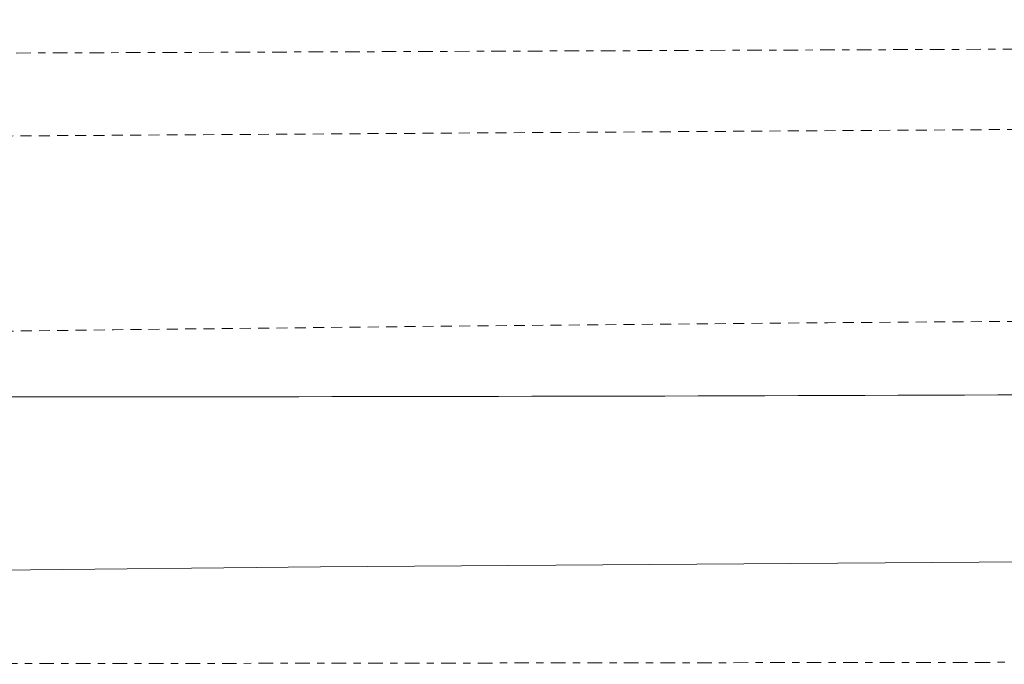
# Model space of a CAD drawing. Header units: metres. Extents: x -167 to 233, y -155 to 122.
# Tile 52 of 96: x 53 to 66, y 10 to 19. Entities that reach past the tile are written whole.
import ezdxf

# ---------------------------------------------------------------- set-up
doc = ezdxf.new("R2010")
doc.units = ezdxf.units.M
doc.header["$MEASUREMENT"] = 0
doc.linetypes.add('Raster', pattern=[0.4, 0.2, -0.1, 0, -0.1])
doc.linetypes.add('Strichlinie eng', pattern=[0.23, 0.15, -0.08])
doc.layers.add('60 Grenzen', color=7, linetype='Continuous')
doc.layers.add('70 Kanal', color=7, linetype='Continuous')

# ---------------------------------------------------------------- blocks, each defined once
blk = doc.blocks.new('Standard-Rastermarker_141')
at = {"layer": '60 Grenzen', "color": 7, "linetype": 'Raster', "lineweight": 13}
blk.add_line((1, 0), (146.942, 0), dxfattribs=at)
blk = doc.blocks.new('Standard-Rastermarker_143')
at = {"layer": '60 Grenzen', "color": 7, "linetype": 'Raster', "lineweight": 13}
for p, q in [((1, 0), (0, 0)), ((1, 0), (19.81, 0)), ((19.81, 0), (20.81, 0))]:
    blk.add_line(p, q, dxfattribs=at)

msp = doc.modelspace()

# ---------------------------------------------------------------- linework, layer by layer
at = {"layer": '70 Kanal', "color": 2, "linetype": 'Strichlinie eng', "lineweight": 18, "true_color": 0xf5f500}
msp.add_line((24.48, 17.29), (108.047, 17.828), dxfattribs=at)
at = {"layer": '70 Kanal', "color": 1, "linetype": 'Continuous', "lineweight": 18, "true_color": 0xf50000}
for p, q in [((67.862, 11.657), (57.084, 11.582)), ((57.084, 11.582), (47.067, 11.477))]:
    msp.add_line(p, q, dxfattribs=at)
at = {"layer": '70 Kanal', "color": 2, "linetype": 'Strichlinie eng', "lineweight": 18, "true_color": 0xf5f500}
msp.add_arc((85.566, -2661.306), 2676.312, 89.623941, 91.298305, dxfattribs=at)
at = {"layer": '70 Kanal', "color": 1, "linetype": 'Continuous', "lineweight": 18, "true_color": 0xf50000}
msp.add_arc((53.384, 3216.342), 3202.436, 269.865225, 270.908594, dxfattribs=at)

# ---------------------------------------------------------------- block references
at = {"layer": '60 Grenzen', "color": 7, "linetype": 'Continuous', "lineweight": 18}
for name, p, rotation in [('Standard-Rastermarker_141', (23.922, 18.494), 0.2212804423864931), ('Standard-Rastermarker_143', (46.237, 10.249), 0.07710690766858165)]:
    msp.add_blockref(name, p, dxfattribs=dict(at, rotation=rotation))

doc.saveas('drawing.dxf')
